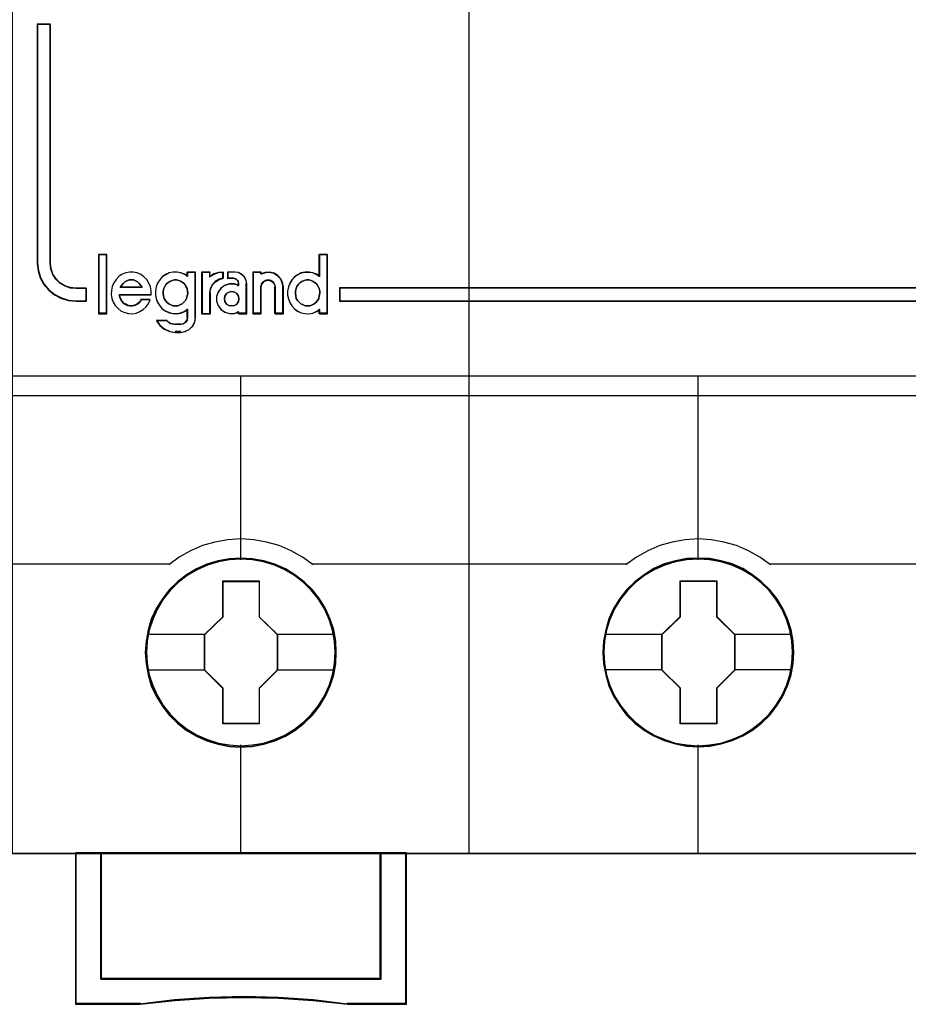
# Model space of a CAD drawing. Header units: millimetres. Extents: x 203 to 3426, y 719 to 2381.
# Tile 51 of 185: x 2534.91 to 2538.53, y 1110.61 to 1114.62. Entities that reach past the tile are written whole.
import ezdxf

# ---------------------------------------------------------------- set-up
doc = ezdxf.new("R2010")
doc.units = ezdxf.units.MM
doc.layers.add('45', color=7, linetype='Continuous')
doc.layers.add('E_Legrand_obudowy', color=7, linetype='Continuous')

# ---------------------------------------------------------------- blocks, each defined once
blk = doc.blocks.new('XL3 160 wnękowa 6x24M')
at = {"layer": 'E_Legrand_obudowy'}
blk.add_lwpolyline([(-215.641, -325.091), (215.545, -325.091), (215.545, -370.033), (-215.641, -370.033), (-215.641, -325.091)], dxfattribs=at)
blk = doc.blocks.new('S304 TX3')
at = {"layer": '45', "color": 7}
for points in [[(35.981761, 41.02555), (17.978145, 41.02555), (-0.014334, 41.02555), (-0.014334, -41.02555), (17.978145, -41.02555), (35.981761, -41.02555), (53.990945, -41.02555), (71.983424, -41.02555), (71.983424, 41.02555), (53.990945, 41.02555), (35.981761, 41.02555)], [(2.510866, -18.787958), (2.284342, -18.765895), (2.074807, -18.69419), (1.876599, -18.578358), (1.718032, -18.418401), (1.593443, -18.230864), (1.519823, -18.015748), (1.491507, -17.795117), (1.491507, -8.379671), (0.981828, -8.379671), (0.981828, -17.795117), (1.015807, -18.087453), (1.100753, -18.368758), (1.242331, -18.628), (1.434876, -18.854148), (1.667064, -19.036169), (1.93323, -19.174063), (2.216385, -19.262316), (2.510866, -19.284379), (2.91861, -19.284379), (2.91861, -18.787958), (2.510866, -18.787958)], [(3.708731, -19.763884), (3.708731, -17.463336), (3.402357, -17.463336), (3.402357, -19.763884), (3.708731, -19.763884)], [(70.981887, -18.756384), (12.871267, -18.756384), (12.871267, -19.284379), (70.981887, -19.284379), (70.981887, -18.756384)], [(12.747643, -33.11371), (12.725279, -32.666391), (12.652597, -32.219072), (12.501642, -31.793842), (12.322732, -31.379658), (12.087913, -30.993085), (11.808366, -30.64517), (11.484092, -30.33039), (11.120682, -30.054267), (10.75168, -29.816801), (10.32677, -29.63456), (9.896268, -29.502021), (9.443403, -29.419184), (8.996128, -29.397094), (8.543263, -29.419184), (8.101579, -29.502021), (7.654305, -29.63456), (7.246167, -29.816801), (6.860392, -30.054267), (6.502573, -30.33039), (6.172708, -30.64517), (5.909934, -30.993085), (5.663933, -31.379658), (5.46825, -31.793842), (5.350841, -32.219072), (5.261386, -32.666391), (5.233431, -33.11371), (5.261386, -33.56103), (5.350841, -33.991782), (5.46825, -34.422533), (5.663933, -34.831196), (5.909934, -35.22329), (6.172708, -35.576728), (6.502573, -35.89703), (6.860392, -36.173153), (7.246167, -36.399574), (7.654305, -36.581816), (8.101579, -36.719877), (8.543263, -36.808236), (8.996128, -36.830326), (9.443403, -36.808236), (9.896268, -36.719877), (10.32677, -36.581816), (10.75168, -36.399574), (11.120682, -36.173153), (11.484092, -35.89703), (11.808366, -35.576728), (12.087913, -35.22329), (12.322732, -34.831196), (12.501642, -34.422533), (12.652597, -33.991782), (12.725279, -33.56103), (12.747643, -33.11371)], [(12.747643, -33.11371), (12.725279, -32.666391), (12.652597, -32.219072), (12.501642, -31.793842), (12.322732, -31.379658), (12.087913, -30.993085), (11.808366, -30.64517), (11.484092, -30.33039), (11.120682, -30.054267), (10.75168, -29.816801), (10.32677, -29.63456), (9.896268, -29.502021), (9.443403, -29.419184), (8.996128, -29.397094), (8.543263, -29.419184), (8.101579, -29.502021), (7.654305, -29.63456), (7.246167, -29.816801), (6.860392, -30.054267), (6.502573, -30.33039), (6.172708, -30.64517), (5.909934, -30.993085), (5.663933, -31.379658), (5.46825, -31.793842), (5.350841, -32.219072), (5.261386, -32.666391), (5.233431, -33.11371), (5.261386, -33.56103), (5.350841, -33.991782), (5.46825, -34.422533), (5.663933, -34.831196), (5.909934, -35.22329), (6.172708, -35.576728), (6.502573, -35.89703), (6.860392, -36.173153), (7.246167, -36.399574), (7.654305, -36.581816), (8.101579, -36.719877), (8.543263, -36.808236), (8.996128, -36.830326), (9.443403, -36.808236), (9.896268, -36.719877), (10.32677, -36.581816), (10.75168, -36.399574), (11.120682, -36.173153), (11.484092, -35.89703), (11.808366, -35.576728), (12.087913, -35.22329), (12.322732, -34.831196), (12.501642, -34.422533), (12.652597, -33.991782), (12.725279, -33.56103), (12.747643, -33.11371)], [(12.731518, -33.11371), (12.70925, -32.66812), (12.63688, -32.22253), (12.486573, -31.798944), (12.308431, -31.386361), (12.07462, -31.001283), (11.796273, -30.654713), (11.473391, -30.34115), (11.11154, -30.066094), (10.744122, -29.829546), (10.321035, -29.648009), (9.892381, -29.515983), (9.441459, -29.433466), (8.996104, -29.411461), (8.545182, -29.433466), (8.105394, -29.515983), (7.660039, -29.648009), (7.253653, -29.829546), (6.869535, -30.066094), (6.513251, -30.34115), (6.184801, -30.654713), (5.923155, -31.001283), (5.67821, -31.386361), (5.483368, -31.798944), (5.366462, -32.22253), (5.277391, -32.66812), (5.249556, -33.11371), (5.277391, -33.5593), (5.366462, -33.988387), (5.483368, -34.417474), (5.67821, -34.824556), (5.923155, -35.215135), (6.184801, -35.567207), (6.513251, -35.886271), (6.869535, -36.161327), (7.253653, -36.386872), (7.660039, -36.568409), (8.105394, -36.705937), (8.545182, -36.793955), (8.996104, -36.815959), (9.441459, -36.793955), (9.892381, -36.705937), (10.321035, -36.568409), (10.744122, -36.386872), (11.11154, -36.161327), (11.473391, -35.886271), (11.796273, -35.567207), (12.07462, -35.215135), (12.308431, -34.824556), (12.486573, -34.417474), (12.63688, -33.988387), (12.70925, -33.5593), (12.731518, -33.11371)], [(30.743051, -33.108323), (30.720687, -32.661003), (30.648005, -32.213684), (30.49705, -31.788454), (30.31814, -31.37427), (30.083321, -30.987698), (29.803775, -30.639783), (29.479501, -30.325002), (29.11609, -30.048879), (28.747089, -29.805891), (28.322178, -29.62365), (27.891676, -29.496633), (27.438811, -29.413796), (26.985945, -29.391707), (26.538671, -29.413796), (26.096987, -29.496633), (25.649713, -29.62365), (25.241575, -29.805891), (24.8558, -30.048879), (24.497981, -30.325002), (24.162525, -30.639783), (23.905342, -30.987698), (23.659341, -31.37427), (23.463659, -31.788454), (23.346249, -32.213684), (23.256794, -32.661003), (23.228839, -33.108323), (23.256794, -33.555642), (23.346249, -33.986394), (23.463659, -34.417146), (23.659341, -34.825808), (23.905342, -35.21238), (24.162525, -35.57134), (24.497981, -35.891643), (24.8558, -36.167766), (25.241575, -36.394187), (25.649713, -36.576428), (26.096987, -36.708967), (26.538671, -36.797326), (26.985945, -36.824939), (27.438811, -36.797326), (27.891676, -36.708967), (28.322178, -36.576428), (28.747089, -36.394187), (29.11609, -36.167766), (29.479501, -35.891643), (29.803775, -35.57134), (30.083321, -35.21238), (30.31814, -34.825808), (30.49705, -34.417146), (30.648005, -33.986394), (30.720687, -33.555642), (30.743051, -33.108323)], [(30.743051, -33.108323), (30.720687, -32.661003), (30.648005, -32.213684), (30.49705, -31.788454), (30.31814, -31.37427), (30.083321, -30.987698), (29.803775, -30.639783), (29.479501, -30.325002), (29.11609, -30.048879), (28.747089, -29.805891), (28.322178, -29.62365), (27.891676, -29.496633), (27.438811, -29.413796), (26.985945, -29.391707), (26.538671, -29.413796), (26.096987, -29.496633), (25.649713, -29.62365), (25.241575, -29.805891), (24.8558, -30.048879), (24.497981, -30.325002), (24.162525, -30.639783), (23.905342, -30.987698), (23.659341, -31.37427), (23.463659, -31.788454), (23.346249, -32.213684), (23.256794, -32.661003), (23.228839, -33.108323), (23.256794, -33.555642), (23.346249, -33.986394), (23.463659, -34.417146), (23.659341, -34.825808), (23.905342, -35.21238), (24.162525, -35.57134), (24.497981, -35.891643), (24.8558, -36.167766), (25.241575, -36.394187), (25.649713, -36.576428), (26.096987, -36.708967), (26.538671, -36.797326), (26.985945, -36.824939), (27.438811, -36.797326), (27.891676, -36.708967), (28.322178, -36.576428), (28.747089, -36.394187), (29.11609, -36.167766), (29.479501, -35.891643), (29.803775, -35.57134), (30.083321, -35.21238), (30.31814, -34.825808), (30.49705, -34.417146), (30.648005, -33.986394), (30.720687, -33.555642), (30.743051, -33.108323)], [(30.728718, -33.108323), (30.706445, -32.662732), (30.634057, -32.217142), (30.483714, -31.793557), (30.305529, -31.380973), (30.071662, -30.995895), (29.793249, -30.649325), (29.470289, -30.335762), (29.108352, -30.060706), (28.740846, -29.818657), (28.317657, -29.637121), (27.888901, -29.510595), (27.437871, -29.428078), (26.986841, -29.406074), (26.54138, -29.428078), (26.101486, -29.510595), (25.656025, -29.637121), (25.249541, -29.818657), (24.865331, -30.060706), (24.508961, -30.335762), (24.174865, -30.649325), (23.918725, -30.995895), (23.673721, -31.380973), (23.478832, -31.793557), (23.361898, -32.217142), (23.272806, -32.662732), (23.244964, -33.108323), (23.272806, -33.553913), (23.361898, -33.982999), (23.478832, -34.412086), (23.673721, -34.819169), (23.918725, -35.204246), (24.174865, -35.561819), (24.508961, -35.880883), (24.865331, -36.155939), (25.249541, -36.381485), (25.656025, -36.563021), (26.101486, -36.695048), (26.54138, -36.783066), (26.986841, -36.810571), (27.437871, -36.783066), (27.888901, -36.695048), (28.317657, -36.563021), (28.740846, -36.381485), (29.108352, -36.155939), (29.470289, -35.880883), (29.793249, -35.561819), (30.071662, -35.204246), (30.305529, -34.819169), (30.483714, -34.412086), (30.634057, -33.982999), (30.706445, -33.553913), (30.728718, -33.108323)], [(8.287248, -30.293249), (9.71763, -30.293249), (9.71763, -31.703551), (10.432821, -32.400406), (10.432821, -33.810708), (9.71763, -34.524155), (9.71763, -35.923397), (8.287248, -35.923397), (8.287248, -34.524155), (7.560794, -33.810708), (7.560794, -32.400406), (8.287248, -31.703551), (8.287248, -30.293249)], [(8.287248, -30.293249), (9.71763, -30.293249), (9.71763, -30.293249), (9.71763, -31.703551), (9.71763, -31.703551), (10.432821, -32.400406), (10.432821, -32.400406), (10.432821, -33.810708), (10.432821, -33.810708), (9.71763, -34.524155), (9.71763, -34.524155), (9.71763, -35.923397), (9.71763, -35.923397), (8.287248, -35.923397), (8.287248, -35.923397), (8.287248, -34.524155), (8.287248, -34.524155), (7.560794, -33.810708), (7.560794, -33.810708), (7.560794, -32.400406), (7.560794, -32.400406), (8.287248, -31.703551), (8.287248, -31.703551), (8.287248, -30.293249), (8.287248, -30.293249)], [(8.295216, -30.309412), (9.709536, -30.309412), (9.709536, -31.711617), (10.416697, -32.404471), (10.416697, -33.806676), (9.709536, -34.516026), (9.709536, -35.907233), (8.295216, -35.907233), (8.295216, -34.516026), (7.576919, -33.806676), (7.576919, -32.404471), (8.295216, -31.711617), (8.295216, -30.309412)], [(26.282848, -30.287861), (27.713102, -30.287861), (27.713102, -31.698163), (28.42823, -32.395018), (28.42823, -33.805321), (27.713102, -34.518768), (27.713102, -35.918009), (26.282848, -35.918009), (26.282848, -34.518768), (25.550828, -33.805321), (25.550828, -32.395018), (26.282848, -31.698163), (26.282848, -30.287861)], [(26.282848, -30.287861), (27.713102, -30.287861), (27.713102, -30.287861), (27.713102, -31.698163), (27.713102, -31.698163), (28.42823, -32.395018), (28.42823, -32.395018), (28.42823, -33.805321), (28.42823, -33.805321), (27.713102, -34.518768), (27.713102, -34.518768), (27.713102, -35.918009), (27.713102, -35.918009), (26.282848, -35.918009), (26.282848, -35.918009), (26.282848, -34.518768), (26.282848, -34.518768), (25.550828, -33.805321), (25.550828, -33.805321), (25.550828, -32.395018), (25.550828, -32.395018), (26.282848, -31.698163), (26.282848, -31.698163), (26.282848, -30.287861), (26.282848, -30.287861)], [(26.290768, -30.302228), (27.704992, -30.302228), (27.704992, -31.704883), (28.412105, -32.397959), (28.412105, -33.800614), (27.704992, -34.510192), (27.704992, -35.901846), (26.290768, -35.901846), (26.290768, -34.510192), (25.566953, -33.800614), (25.566953, -32.397959), (26.290768, -31.704883), (26.290768, -30.302228)], [(14.5042, -45.958542), (3.489416, -45.958542), (3.489416, -40.993224), (2.485029, -40.993224), (2.485029, -46.953817), (5.029477, -46.953817), (6.39098, -46.798997), (7.746903, -46.716057), (9.108407, -46.682881), (10.47549, -46.716057), (11.831413, -46.798997), (13.187336, -46.953817), (15.508587, -46.953817), (15.508587, -40.993224), (14.5042, -40.993224), (14.5042, -45.958542)], [(14.507051, -45.964276), (14.507051, -40.993224), (8.996808, -40.993224), (3.486565, -40.993224), (3.486565, -45.964276), (14.507051, -45.964276)]]:
    blk.add_lwpolyline(points, close=True, dxfattribs=at)
at = {"layer": '45', "color": 139}
for points in [[(35.981761, 41.02555), (17.978145, 41.02555), (-0.014334, 41.02555), (-0.014334, -41.02555), (17.978145, -41.02555), (35.981761, -41.02555), (53.990945, -41.02555), (71.983424, -41.02555), (71.983424, 41.02555), (53.990945, 41.02555), (35.981761, 41.02555)], [(2.501154, -18.773267), (2.278192, -18.751269), (2.071952, -18.679776), (1.87686, -18.564288), (1.720787, -18.404805), (1.598158, -18.217824), (1.525696, -18.003346), (1.497825, -17.783369), (1.497825, -8.395834), (0.996161, -8.395834), (0.996161, -17.783369), (1.029606, -18.074839), (1.113216, -18.35531), (1.252567, -18.613783), (1.442085, -18.83926), (1.670621, -19.020741), (1.932601, -19.158227), (2.211303, -19.246218), (2.501154, -19.268216), (2.902485, -19.268216), (2.902485, -18.773267), (2.501154, -18.773267)], [(6.419509, -19.471152), (6.511651, -19.465477), (6.598034, -19.431424), (6.678659, -19.386021), (6.747766, -19.329266), (6.816873, -19.261161), (6.857185, -19.176029), (6.885979, -19.079547), (6.903256, -18.983064), (6.891738, -18.886582), (6.874462, -18.790099), (6.834149, -18.704968), (6.782319, -18.619836), (6.718971, -18.557406), (6.638347, -18.506327), (6.551963, -18.466599), (6.46558, -18.443897), (6.379196, -18.443897), (6.287054, -18.466599), (6.20067, -18.506327), (6.120046, -18.557406), (6.056698, -18.619836), (6.004868, -18.704968), (5.964556, -18.790099), (5.94152, -18.886582), (5.935761, -18.983064), (5.953038, -19.079547), (5.981832, -19.176029), (6.027903, -19.261161), (6.085492, -19.329266), (6.160358, -19.386021), (6.240983, -19.431424), (6.333125, -19.465477), (6.419509, -19.471152)], [(11.618899, -19.471152), (11.711115, -19.465477), (11.791804, -19.431424), (11.878257, -19.386021), (11.953183, -19.329266), (12.010818, -19.261161), (12.056927, -19.176029), (12.079981, -19.079547), (12.097271, -18.983064), (12.097271, -18.886582), (12.068454, -18.790099), (12.033872, -18.704968), (11.982001, -18.619836), (11.912838, -18.557406), (11.837913, -18.506327), (11.757223, -18.466599), (11.665007, -18.443897), (11.572791, -18.443897), (11.480574, -18.466599), (11.394121, -18.506327), (11.319195, -18.557406), (11.255797, -18.619836), (11.198161, -18.704968), (11.16358, -18.790099), (11.140526, -18.886582), (11.140526, -18.983064), (11.152053, -19.079547), (11.175107, -19.176029), (11.221215, -19.261161), (11.284614, -19.329266), (11.353777, -19.386021), (11.440229, -19.431424), (11.526682, -19.465477), (11.618899, -19.471152)], [(8.913496, -19.185604), (8.895747, -19.080709), (8.836585, -18.987469), (8.741926, -18.929194), (8.635434, -18.900056), (8.51711, -18.929194), (8.422451, -18.987469), (8.363289, -19.080709), (8.34554, -19.185604), (8.363289, -19.302155), (8.422451, -19.395395), (8.51711, -19.45367), (8.635434, -19.471152), (8.741926, -19.45367), (8.836585, -19.395395), (8.895747, -19.302155), (8.913496, -19.185604)], [(70.965762, -18.772547), (12.887392, -18.772547), (12.887392, -19.268216), (70.965762, -19.268216), (70.965762, -18.772547)], [(12.708226, -33.102867), (12.685864, -32.666456), (12.602004, -32.224521), (12.467828, -31.804683), (12.283335, -31.395894), (12.048527, -31.014725), (11.774584, -30.672226), (11.455916, -30.357347), (11.103703, -30.081138), (10.717947, -29.854646), (10.309828, -29.672348), (9.884937, -29.539768), (9.437683, -29.456905), (8.99602, -29.434808), (8.548766, -29.456905), (8.101512, -29.539768), (7.676621, -29.672348), (7.268502, -29.854646), (6.882746, -30.081138), (6.530533, -30.357347), (6.211865, -30.672226), (5.932331, -31.014725), (5.703114, -31.395894), (5.518622, -31.804683), (5.384446, -32.224521), (5.300585, -32.666456), (5.278223, -33.102867), (5.300585, -33.544801), (5.384446, -33.986736), (5.518622, -34.406574), (5.703114, -34.815364), (5.932331, -35.191008), (6.211865, -35.539032), (6.530533, -35.85391), (6.882746, -36.13012), (7.268502, -36.356611), (7.676621, -36.538909), (8.101512, -36.67149), (8.548766, -36.748828), (8.99602, -36.776449), (9.437683, -36.748828), (9.884937, -36.67149), (10.309828, -36.538909), (10.717947, -36.356611), (11.103703, -36.13012), (11.455916, -35.85391), (11.774584, -35.539032), (12.048527, -35.191008), (12.283335, -34.815364), (12.467828, -34.406574), (12.602004, -33.986736), (12.685864, -33.544801), (12.708226, -33.102867)], [(12.708226, -33.102867), (12.680272, -32.666456), (12.59641, -32.224521), (12.467821, -31.804683), (12.283323, -31.395894), (12.048508, -31.014725), (11.774557, -30.672226), (11.455879, -30.357347), (11.103657, -30.081138), (10.717889, -29.854646), (10.315349, -29.672348), (9.879264, -29.539768), (9.443179, -29.456905), (8.995912, -29.434808), (8.543054, -29.456905), (8.106969, -29.539768), (7.670884, -29.672348), (7.268344, -29.854646), (6.882577, -30.081138), (6.530354, -30.357347), (6.211676, -30.672226), (5.937725, -31.014725), (5.708501, -31.395894), (5.524004, -31.804683), (5.389824, -32.224521), (5.305961, -32.666456), (5.283598, -33.102867), (5.305961, -33.544801), (5.389824, -33.986736), (5.524004, -34.406574), (5.708501, -34.815364), (5.937725, -35.191008), (6.211676, -35.539032), (6.530354, -35.85391), (6.882577, -36.13012), (7.268344, -36.356611), (7.670884, -36.538909), (8.106969, -36.67149), (8.543054, -36.748828), (8.995912, -36.776449), (9.443179, -36.748828), (9.879264, -36.67149), (10.315349, -36.538909), (10.717889, -36.356611), (11.103657, -36.13012), (11.455879, -35.85391), (11.774557, -35.539032), (12.048508, -35.191008), (12.283323, -34.815364), (12.467821, -34.406574), (12.59641, -33.986736), (12.680272, -33.544801), (12.708226, -33.102867)], [(30.700051, -33.102867), (30.67209, -32.666456), (30.5938, -32.224521), (30.46518, -31.804683), (30.280637, -31.395894), (30.045766, -31.014725), (29.771749, -30.672226), (29.452994, -30.357347), (29.095094, -30.081138), (28.714826, -29.854646), (28.306597, -29.672348), (27.875998, -29.539768), (27.434216, -29.456905), (26.992433, -29.434808), (26.539466, -29.456905), (26.097684, -29.539768), (25.667086, -29.672348), (25.258856, -29.854646), (24.878588, -30.081138), (24.520688, -30.357347), (24.201933, -30.672226), (23.927916, -31.014725), (23.698637, -31.395894), (23.514095, -31.804683), (23.379882, -32.224521), (23.301592, -32.666456), (23.273631, -33.102867), (23.301592, -33.544801), (23.379882, -33.986736), (23.514095, -34.406574), (23.698637, -34.815364), (23.927916, -35.191008), (24.201933, -35.539032), (24.520688, -35.85391), (24.878588, -36.13012), (25.258856, -36.356611), (25.667086, -36.538909), (26.097684, -36.67149), (26.539466, -36.748828), (26.992433, -36.776449), (27.434216, -36.748828), (27.875998, -36.67149), (28.306597, -36.538909), (28.714826, -36.356611), (29.095094, -36.13012), (29.452994, -35.85391), (29.771749, -35.539032), (30.045766, -35.191008), (30.280637, -34.815364), (30.46518, -34.406574), (30.5938, -33.986736), (30.67209, -33.544801), (30.700051, -33.102867)]]:
    blk.add_lwpolyline(points, close=True, dxfattribs=at)
at = {"layer": '45', "color": 59}
for points in [[(35.981762, 41.011183), (17.985314, 41.011183), (0, 41.011183), (0, -41.011183), (17.985314, -41.011183), (35.981762, -41.011183), (53.983776, -41.011183), (71.969091, -41.011183), (71.969091, 41.011183), (53.983776, 41.011183), (35.981762, 41.011183)], [(3.724856, -19.778251), (3.724856, -17.447173), (3.386232, -17.447173), (3.386232, -19.778251), (3.724856, -19.778251)], [(10.828778, -18.885973), (10.828778, -19.042121), (10.86289, -19.192693), (10.914059, -19.337689), (10.993656, -19.471531), (11.107364, -19.588642), (11.226759, -19.67787), (11.368895, -19.739214), (11.522401, -19.772675), (11.670223, -19.778251), (11.818044, -19.750368), (11.96018, -19.6946), (12.090945, -19.610949), (12.090945, -19.778251), (12.403645, -19.778251), (12.403645, -17.447173), (12.090945, -17.447173), (12.090945, -18.311568), (11.96018, -18.227917), (11.818044, -18.172149), (11.670223, -18.149842), (11.522401, -18.155419), (11.368895, -18.183303), (11.226759, -18.250224), (11.107364, -18.339452), (10.993656, -18.450987), (10.914059, -18.584828), (10.86289, -18.729824), (10.828778, -18.885973)], [(3.893271, -19.021021), (3.915992, -19.178076), (3.972793, -19.323913), (4.052314, -19.458532), (4.160235, -19.576323), (4.285197, -19.671678), (4.427198, -19.733379), (4.57488, -19.772642), (4.733922, -19.778251), (4.875924, -19.750206), (5.023606, -19.694115), (5.154248, -19.609978), (5.262169, -19.503405), (5.35873, -19.374395), (5.421211, -19.228558), (5.074727, -19.228558), (5.023606, -19.307086), (4.949765, -19.368786), (4.881604, -19.413659), (4.802083, -19.447314), (4.711202, -19.464141), (4.620321, -19.464141), (4.53512, -19.447314), (4.461279, -19.40805), (4.381758, -19.357568), (4.324957, -19.295868), (4.273836, -19.211731), (4.234076, -19.127594), (4.211356, -19.037848), (5.460972, -19.037848), (5.460972, -18.880793), (5.432571, -18.718129), (5.370091, -18.572292), (5.29057, -18.437673), (5.176968, -18.325491), (5.063367, -18.235745), (4.915685, -18.174045), (4.762323, -18.145999), (4.614641, -18.14039), (4.461279, -18.168436), (4.319277, -18.224527), (4.188635, -18.314273), (4.080714, -18.426455), (3.989833, -18.561074), (3.927352, -18.706911), (3.898952, -18.858357), (3.893271, -19.021021)], [(5.657504, -19.183449), (5.714359, -19.328473), (5.79964, -19.462342), (5.901978, -19.579477), (6.032743, -19.668723), (6.169194, -19.730079), (6.317015, -19.763546), (6.476208, -19.769124), (6.624029, -19.741235), (6.766165, -19.685456), (6.89693, -19.601788), (6.89693, -19.925304), (6.874189, -20.031283), (6.817334, -20.120529), (6.726367, -20.176308), (6.618344, -20.198619), (6.419353, -20.198619), (6.226048, -20.165152), (6.066856, -20.059173), (5.680246, -20.059173), (5.805326, -20.243242), (5.981574, -20.382688), (6.197621, -20.477512), (6.419353, -20.510979), (6.618344, -20.510979), (6.805963, -20.477512), (6.965156, -20.399422), (7.101606, -20.271131), (7.186888, -20.103795), (7.20963, -19.925304), (7.20963, -18.14039), (6.89693, -18.14039), (6.89693, -18.302148), (6.766165, -18.21848), (6.624029, -18.162702), (6.476208, -18.14039), (6.317015, -18.145968), (6.169194, -18.173857), (6.032743, -18.240792), (5.901978, -18.330037), (5.79964, -18.441594), (5.714359, -18.575463), (5.657504, -18.720487), (5.634763, -18.876667), (5.634763, -19.032847), (5.657504, -19.183449)], [(7.449712, -18.14039), (7.449712, -19.778251), (7.77376, -19.778251), (7.77376, -18.953712), (7.802692, -18.791047), (7.872131, -18.633992), (7.993649, -18.510592), (8.1441, -18.420846), (8.306124, -18.375973), (8.306124, -18.14039), (8.115167, -18.157218), (7.935784, -18.213309), (7.77376, -18.308664), (7.77376, -18.14039), (7.449712, -18.14039)], [(7.465837, -18.156553), (7.465837, -19.763884), (7.777682, -19.763884), (7.777682, -18.954714), (7.805525, -18.795082), (7.872349, -18.640954), (7.989291, -18.519854), (8.134076, -18.431781), (8.289999, -18.387745), (8.289999, -18.156553), (8.106233, -18.173067), (7.933604, -18.228113), (7.777682, -18.32169), (7.777682, -18.156553), (7.465837, -18.156553)], [(8.039167, -19.099549), (8.039167, -19.284649), (8.096465, -19.458532), (8.211062, -19.609978), (8.365768, -19.716551), (8.543393, -19.772642), (8.732478, -19.772642), (8.904373, -19.705333), (8.904373, -19.778251), (9.225244, -19.778251), (9.225244, -18.605947), (9.208055, -18.465719), (9.133567, -18.3311), (9.03043, -18.224527), (8.898643, -18.157218), (8.749667, -18.14039), (8.480365, -18.14039), (8.480365, -18.375973), (8.66945, -18.375973), (8.789776, -18.404019), (8.881454, -18.488155), (8.904373, -18.605947), (8.904373, -18.673256), (8.732478, -18.617165), (8.543393, -18.611556), (8.365768, -18.667647), (8.211062, -18.77422), (8.096465, -18.925666), (8.039167, -19.099549)], [(9.463535, -18.14039), (9.463535, -19.778251), (9.784122, -19.778251), (9.784122, -18.723738), (9.807021, -18.617165), (9.869994, -18.527419), (9.96159, -18.471328), (10.064636, -18.448892), (10.173406, -18.471328), (10.259278, -18.527419), (10.322251, -18.617165), (10.34515, -18.723738), (10.34515, -19.778251), (10.665737, -19.778251), (10.665737, -18.723738), (10.637113, -18.555465), (10.562691, -18.398409), (10.448196, -18.2694), (10.299351, -18.185263), (10.121884, -18.14039), (9.955865, -18.151608), (9.784122, -18.202091), (9.784122, -18.14039), (9.463535, -18.14039)], [(9.47966, -18.156553), (9.47966, -19.763884), (9.792125, -19.763884), (9.792125, -18.729027), (9.814444, -18.624441), (9.875821, -18.536368), (9.965096, -18.481322), (10.065532, -18.459304), (10.171547, -18.481322), (10.255243, -18.536368), (10.31662, -18.624441), (10.338939, -18.729027), (10.338939, -19.763884), (10.651404, -19.763884), (10.651404, -18.729027), (10.623505, -18.563891), (10.550968, -18.409763), (10.439374, -18.283158), (10.294301, -18.20059), (10.121329, -18.156553), (9.959517, -18.167562), (9.792125, -18.217103), (9.792125, -18.156553), (9.47966, -18.156553)], [(5.106224, -18.745609), (4.24802, -18.745609), (4.294409, -18.665563), (4.358195, -18.585517), (4.427779, -18.523943), (4.50896, -18.480842), (4.59594, -18.450055), (4.677122, -18.443897), (4.764102, -18.450055), (4.845283, -18.480842), (4.926465, -18.523943), (4.996049, -18.585517), (5.054036, -18.665563), (5.106224, -18.745609)], [(5.106224, -18.745609), (4.24802, -18.745609), (4.294409, -18.665563), (4.358195, -18.585517), (4.427779, -18.523943), (4.50896, -18.480842), (4.59594, -18.450055), (4.677122, -18.443897), (4.764102, -18.450055), (4.845283, -18.480842), (4.926465, -18.523943), (4.996049, -18.585517), (5.054036, -18.665563), (5.106224, -18.745609)], [(6.20067, -18.506327), (6.287054, -18.466599), (6.379196, -18.443897), (6.46558, -18.443897), (6.551963, -18.466599), (6.638347, -18.506327), (6.718971, -18.557406), (6.782319, -18.619836), (6.834149, -18.704968), (6.874462, -18.790099), (6.891738, -18.886582), (6.903256, -18.983064), (6.885979, -19.079547), (6.857185, -19.176029), (6.816873, -19.261161), (6.747766, -19.329266), (6.678659, -19.386021), (6.598034, -19.431424), (6.511651, -19.465477), (6.419509, -19.471152), (6.333125, -19.465477), (6.240983, -19.431424), (6.160358, -19.386021), (6.085492, -19.329266), (6.027903, -19.261161), (5.981832, -19.176029), (5.953038, -19.079547), (5.935761, -18.983064), (5.94152, -18.886582), (5.964556, -18.790099), (6.004868, -18.704968), (6.056698, -18.619836), (6.120046, -18.557406), (6.20067, -18.506327)], [(6.027903, -19.261161), (5.981832, -19.176029), (5.953038, -19.079547), (5.935761, -18.983064), (5.94152, -18.886582), (5.964556, -18.790099), (6.004868, -18.704968), (6.056698, -18.619836), (6.120046, -18.557406), (6.20067, -18.506327), (6.287054, -18.466599), (6.379196, -18.443897), (6.46558, -18.443897), (6.551963, -18.466599), (6.638347, -18.506327), (6.718971, -18.557406), (6.782319, -18.619836), (6.834149, -18.704968), (6.874462, -18.790099), (6.891738, -18.886582), (6.903256, -18.983064), (6.885979, -19.079547), (6.857185, -19.176029), (6.816873, -19.261161), (6.747766, -19.329266), (6.678659, -19.386021), (6.598034, -19.431424), (6.511651, -19.465477), (6.419509, -19.471152), (6.333125, -19.465477), (6.240983, -19.431424), (6.160358, -19.386021), (6.085492, -19.329266), (6.027903, -19.261161)], [(11.394121, -18.506327), (11.480574, -18.466599), (11.572791, -18.443897), (11.665007, -18.443897), (11.757223, -18.466599), (11.837913, -18.506327), (11.912838, -18.557406), (11.982001, -18.619836), (12.033872, -18.704968), (12.068454, -18.790099), (12.097271, -18.886582), (12.097271, -18.983064), (12.079981, -19.079547), (12.056927, -19.176029), (12.010818, -19.261161), (11.953183, -19.329266), (11.878257, -19.386021), (11.791804, -19.431424), (11.711115, -19.465477), (11.618899, -19.471152), (11.526682, -19.465477), (11.440229, -19.431424), (11.353777, -19.386021), (11.284614, -19.329266), (11.221215, -19.261161), (11.175107, -19.176029), (11.152053, -19.079547), (11.140526, -18.983064), (11.140526, -18.886582), (11.16358, -18.790099), (11.198161, -18.704968), (11.255797, -18.619836), (11.319195, -18.557406), (11.394121, -18.506327)], [(11.140526, -18.886582), (11.16358, -18.790099), (11.198161, -18.704968), (11.255797, -18.619836), (11.319195, -18.557406), (11.394121, -18.506327), (11.480574, -18.466599), (11.572791, -18.443897), (11.665007, -18.443897), (11.757223, -18.466599), (11.837913, -18.506327), (11.912838, -18.557406), (11.982001, -18.619836), (12.033872, -18.704968), (12.068454, -18.790099), (12.097271, -18.886582), (12.097271, -18.983064), (12.079981, -19.079547), (12.056927, -19.176029), (12.010818, -19.261161), (11.953183, -19.329266), (11.878257, -19.386021), (11.791804, -19.431424), (11.711115, -19.465477), (11.618899, -19.471152), (11.526682, -19.465477), (11.440229, -19.431424), (11.353777, -19.386021), (11.284614, -19.329266), (11.221215, -19.261161), (11.175107, -19.176029), (11.152053, -19.079547), (11.140526, -18.983064), (11.140526, -18.886582)], [(8.895747, -19.080709), (8.913496, -19.185604), (8.895747, -19.302155), (8.836585, -19.395395), (8.741926, -19.45367), (8.635434, -19.471152), (8.51711, -19.45367), (8.422451, -19.395395), (8.363289, -19.302155), (8.34554, -19.185604), (8.363289, -19.080709), (8.422451, -18.987469), (8.51711, -18.929194), (8.635434, -18.900056), (8.741926, -18.929194), (8.836585, -18.987469), (8.895747, -19.080709)], [(8.51711, -19.45367), (8.422451, -19.395395), (8.363289, -19.302155), (8.34554, -19.185604), (8.363289, -19.080709), (8.422451, -18.987469), (8.51711, -18.929194), (8.635434, -18.900056), (8.741926, -18.929194), (8.836585, -18.987469), (8.895747, -19.080709), (8.913496, -19.185604), (8.895747, -19.302155), (8.836585, -19.395395), (8.741926, -19.45367), (8.635434, -19.471152), (8.51711, -19.45367)], [(14.5042, -45.958542), (3.489416, -45.958542), (3.489416, -40.993224), (2.485029, -40.993224), (2.485029, -46.953817), (5.029477, -46.953817), (6.39098, -46.798997), (7.746903, -46.716057), (9.108407, -46.682881), (10.47549, -46.716057), (11.831413, -46.798997), (13.187336, -46.953817), (15.508587, -46.953817), (15.508587, -40.993224), (14.5042, -40.993224), (14.5042, -45.958542)], [(14.490424, -45.949272), (3.501401, -45.949272), (3.501401, -41.009387), (2.499362, -41.009387), (2.499362, -46.93945), (5.03786, -46.93945), (6.396179, -46.785422), (7.748931, -46.702908), (9.10725, -46.669902), (10.471136, -46.702908), (11.823888, -46.785422), (13.17664, -46.93945), (15.492462, -46.93945), (15.492462, -41.009387), (14.490424, -41.009387), (14.490424, -45.949272)], [(14.507051, -45.964276), (14.507051, -40.993224), (8.996808, -40.993224), (3.486565, -40.993224), (3.486565, -45.964276), (14.507051, -45.964276)], [(14.490926, -45.948113), (14.490926, -41.009387), (8.996808, -41.009387), (3.50269, -41.009387), (3.50269, -45.948113), (14.490926, -45.948113)]]:
    blk.add_lwpolyline(points, close=True, dxfattribs=at)
at = {"layer": '45', "color": 139}
for points in [[(17.970325, -41.02555), (17.970325, 4.733994)], [(3.386232, -17.447173), (3.386232, -19.778251)], [(3.386232, -17.447173), (3.724856, -17.447173)], [(3.692606, -17.447173), (3.692606, -19.778251)], [(12.06323, -17.447173), (12.06323, -18.332552)], [(12.06323, -17.447173), (12.403645, -17.447173)], [(12.369603, -17.447173), (12.369603, -19.778251)], [(5.460972, -19.037848), (5.460972, -18.880793), (5.432571, -18.718129), (5.370091, -18.572292), (5.29057, -18.437673), (5.176968, -18.325491), (5.063367, -18.235745), (4.915685, -18.174045), (4.762323, -18.145999), (4.614641, -18.14039), (4.461279, -18.168436), (4.319277, -18.224527), (4.188635, -18.314273), (4.080714, -18.426455), (3.989833, -18.561074), (3.927352, -18.706911), (3.898952, -18.858357), (3.893271, -19.021021), (3.915992, -19.178076), (3.972793, -19.323913), (4.052314, -19.458532), (4.160235, -19.576323), (4.285197, -19.671678), (4.427198, -19.733379), (4.57488, -19.772642), (4.733922, -19.778251), (4.875924, -19.750206), (5.023606, -19.694115), (5.154248, -19.609978), (5.262169, -19.503405), (5.35873, -19.374395), (5.421211, -19.228558)], [(6.903256, -18.303055), (6.771836, -18.218918), (6.628987, -18.162827), (6.480425, -18.14039), (6.320435, -18.145999), (6.171872, -18.174045), (6.034738, -18.241354), (5.903318, -18.3311), (5.800467, -18.443282), (5.714758, -18.577901), (5.657618, -18.723738), (5.634763, -18.880793), (5.634763, -19.037848), (5.657618, -19.189295), (5.714758, -19.335131), (5.800467, -19.46975), (5.903318, -19.587542), (6.034738, -19.677287), (6.171872, -19.738988), (6.320435, -19.772642), (6.480425, -19.778251), (6.628987, -19.750206), (6.771836, -19.694115), (6.903256, -19.609978)], [(6.871006, -18.14039), (6.871006, -18.332552)], [(6.871006, -18.14039), (7.20963, -18.14039)], [(7.17738, -18.14039), (7.17738, -19.932699)], [(7.449712, -18.14039), (7.449712, -19.778251)], [(7.449712, -18.14039), (7.79371, -18.14039)], [(8.306124, -18.14039), (8.110755, -18.160145), (7.927227, -18.225995), (7.76146, -18.337939)], [(7.76146, -18.14039), (7.76146, -18.337939)], [(8.273874, -18.14039), (8.273874, -18.404388)], [(8.467373, -18.14039), (8.467373, -18.404388)], [(8.762997, -18.14039), (8.467373, -18.14039)], [(9.225244, -18.630671), (9.207306, -18.482996), (9.129574, -18.341228), (9.021945, -18.228995), (8.884419, -18.158111), (8.728955, -18.14039)], [(9.463535, -18.14039), (9.463535, -19.778251)], [(9.463535, -18.14039), (9.809325, -18.14039)], [(10.665737, -18.745609), (10.636826, -18.571026), (10.561658, -18.408083), (10.446015, -18.274237), (10.295678, -18.186946), (10.116431, -18.14039), (9.948748, -18.152029), (9.775283, -18.204404)], [(9.775283, -18.14039), (9.775283, -18.233777)], [(12.097271, -18.303055), (11.965851, -18.218918), (11.823002, -18.162827), (11.67444, -18.14039), (11.525878, -18.145999), (11.371602, -18.174045), (11.228753, -18.241354), (11.108761, -18.3311), (10.994482, -18.443282), (10.914487, -18.577901), (10.863061, -18.723738), (10.828778, -18.880793), (10.828778, -19.037848), (10.863061, -19.189295), (10.914487, -19.335131), (10.994482, -19.46975), (11.108761, -19.587542), (11.228753, -19.677287), (11.371602, -19.738988), (11.525878, -19.772642), (11.67444, -19.778251), (11.823002, -19.750206), (11.965851, -19.694115), (12.097271, -19.609978)], [(5.106224, -18.745609), (5.054036, -18.665563), (4.996049, -18.585517), (4.926465, -18.523943), (4.845283, -18.480842), (4.764102, -18.450055), (4.677122, -18.443897), (4.59594, -18.450055), (4.50896, -18.480842), (4.427779, -18.523943), (4.358195, -18.585517), (4.294409, -18.665563), (4.24802, -18.745609)], [(8.306124, -18.372061), (8.140357, -18.418511), (7.98643, -18.511409), (7.862104, -18.639145), (7.791061, -18.801718), (7.76146, -18.970096)], [(8.467373, -18.372061), (8.684164, -18.372061)], [(8.913496, -18.630671), (8.887976, -18.498212), (8.785895, -18.403599), (8.651914, -18.372061)], [(8.879454, -18.596549), (8.879454, -18.695323)], [(9.191203, -18.596549), (9.191203, -19.778251)], [(10.353989, -18.745609), (10.330368, -18.628619), (10.265411, -18.530101), (10.176834, -18.468527), (10.064636, -18.443897), (9.958343, -18.468527), (9.86386, -18.530101), (9.798904, -18.628619), (9.775283, -18.745609)], [(4.24802, -18.713283), (5.106224, -18.713283)], [(7.449712, -19.778251), (7.79371, -19.778251), (7.79371, -18.93777)], [(8.913496, -18.66416), (8.739788, -18.607593), (8.54871, -18.601937), (8.369212, -18.658503), (8.212875, -18.76598), (8.09707, -18.918709), (8.039167, -19.094065), (8.039167, -19.280735), (8.09707, -19.456091), (8.212875, -19.608821), (8.369212, -19.716297), (8.54871, -19.772864), (8.739788, -19.772864), (8.913496, -19.704984)], [(9.775283, -18.713283), (9.775283, -19.778251)], [(10.321739, -18.713283), (10.321739, -19.778251)], [(10.633487, -18.713283), (10.633487, -19.778251)], [(4.20502, -19.020381), (5.460972, -19.020381)], [(4.20502, -19.020381), (4.228123, -19.115281), (4.268553, -19.204249), (4.320535, -19.293217), (4.378292, -19.35846), (4.459152, -19.411841), (4.534237, -19.453359), (4.620873, -19.471152), (4.713285, -19.471152), (4.805697, -19.453359), (4.886557, -19.417772), (4.955866, -19.370322), (5.03095, -19.305079), (5.082932, -19.222042)], [(5.050682, -19.207155), (5.423347, -19.207155)], [(3.386232, -19.745925), (3.724856, -19.745925)], [(6.871006, -19.580702), (6.871006, -19.932699)], [(8.879454, -19.674089), (8.879454, -19.778251)], [(8.879454, -19.745925), (9.225244, -19.745925)], [(9.463535, -19.745925), (9.809325, -19.745925)], [(10.321739, -19.745925), (10.665737, -19.745925)], [(12.06323, -19.580702), (12.06323, -19.778251)], [(12.06323, -19.745925), (12.403645, -19.745925)], [(5.679554, -20.033269), (5.807506, -20.227892), (5.987802, -20.375333), (6.20881, -20.475593), (6.435634, -20.510979)], [(5.679554, -20.033269), (6.091635, -20.033269)], [(6.057594, -20.033269), (6.228321, -20.161568), (6.435634, -20.202084)], [(6.596883, -20.510979), (6.791312, -20.476087), (6.956282, -20.394673), (7.097685, -20.260921), (7.186062, -20.086462), (7.20963, -19.900373)], [(6.596883, -20.202084), (6.715681, -20.177454), (6.815721, -20.115881), (6.878246, -20.017363), (6.903256, -19.900373)], [(6.403384, -20.169758), (6.630924, -20.169758)], [(6.630924, -20.478653), (6.403384, -20.478653)], [(-0.014334, -22.220676), (18.002574, -22.220676)], [(8.979787, -22.220676), (8.979787, -29.467134)], [(17.970325, -22.220676), (35.997983, -22.220676)], [(26.975195, -22.220676), (26.975195, -29.467134)], [(11.835689, -29.661092), (11.421352, -29.353993), (10.97342, -29.103764), (10.503091, -28.904718), (10.004767, -28.762543), (9.506443, -28.671551), (8.99692, -28.637428), (8.481798, -28.671551), (7.972275, -28.762543), (7.485149, -28.904718), (7.014821, -29.103764), (6.566889, -29.353993), (6.152552, -29.661092)], [(29.831097, -29.661092), (29.416777, -29.353993), (28.963263, -29.103764), (28.492953, -28.904718), (28.000247, -28.762543), (27.501943, -28.671551), (26.99244, -28.637428), (26.47174, -28.671551), (25.967836, -28.762543), (25.480729, -28.904718), (25.010419, -29.103764), (24.556906, -29.353993), (24.142585, -29.661092)], [(-0.014334, -29.62697), (6.184801, -29.62697)], [(11.801648, -29.62697), (18.002574, -29.62697)], [(17.970325, -29.62697), (24.174835, -29.62697)], [(29.797056, -29.62697), (35.997983, -29.62697)], [(8.979787, -36.742327), (8.979787, -41.02555)], [(26.975195, -36.742327), (26.975195, -41.02555)], [(2.485029, -40.993224), (2.485029, -46.953817)], [(3.486565, -40.993224), (3.486565, -45.964276)], [(14.474801, -45.964276), (14.474801, -40.993224)], [(15.476337, -40.993224), (15.476337, -46.953817)], [(3.486565, -45.93195), (14.507051, -45.93195)], [(13.193766, -46.953817), (11.835534, -46.781411), (10.477302, -46.68905), (9.107891, -46.652106), (7.744069, -46.68905), (6.385837, -46.781411), (5.022016, -46.953817)], [(5.056057, -46.921491), (2.485029, -46.921491)], [(15.508587, -46.921491), (13.159724, -46.921491)]]:
    blk.add_lwpolyline(points, dxfattribs=at)
at = {"layer": '45', "color": 1}
for points in [[(2.510866, -18.787958), (2.284342, -18.765895), (2.074807, -18.69419), (1.876599, -18.578358), (1.718032, -18.418401), (1.593443, -18.230864), (1.519823, -18.015748), (1.491507, -17.795117), (1.491507, -8.379671), (0.981828, -8.379671), (0.981828, -17.795117), (1.015807, -18.087453), (1.100753, -18.368758), (1.242331, -18.628), (1.434876, -18.854148), (1.667064, -19.036169), (1.93323, -19.174063), (2.216385, -19.262316), (2.510866, -19.284379), (2.91861, -19.284379), (2.91861, -18.787958), (2.510866, -18.787958)], [(70.981887, -18.756384), (12.871267, -18.756384), (12.871267, -19.284379), (70.981887, -19.284379), (70.981887, -18.756384)]]:
    blk.add_lwpolyline(points, close=True, dxfattribs=at)
at = {"layer": '45', "color": 7}
for points in [[(5.306889, -32.387269), (7.593044, -32.387269)], [(10.39878, -32.387269), (12.681352, -32.387269)], [(23.296922, -32.381881), (25.583077, -32.381881)], [(28.39598, -32.381881), (30.671385, -32.381881)], [(5.306889, -33.789867), (7.593044, -33.789867)], [(10.39878, -33.789867), (12.681352, -33.789867)], [(23.296922, -33.784479), (25.583077, -33.784479)], [(28.39598, -33.784479), (30.671385, -33.784479)]]:
    blk.add_lwpolyline(points, dxfattribs=at)
blk = doc.blocks.new('G$CCC6CD2FA')
at = {"xscale": 0.103478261, "yscale": 0.103478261, "zscale": 0.103478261}
blk.add_blockref('S304 TX3', (-115.4535, 43.782), dxfattribs=at)
at = {"layer": 'E_Legrand_obudowy', "color": 67, "true_color": 0x727430, "xscale": 0.1, "yscale": 0.1, "zscale": 0.1}
blk.add_blockref('XL3 160 wnękowa 6x24M', (-112.1857, 78.4038), dxfattribs=at)

msp = doc.modelspace()

# ---------------------------------------------------------------- block references
msp.add_blockref('G$CCC6CD2FA', (2650.3343, 1071.6878))

doc.saveas('drawing.dxf')
